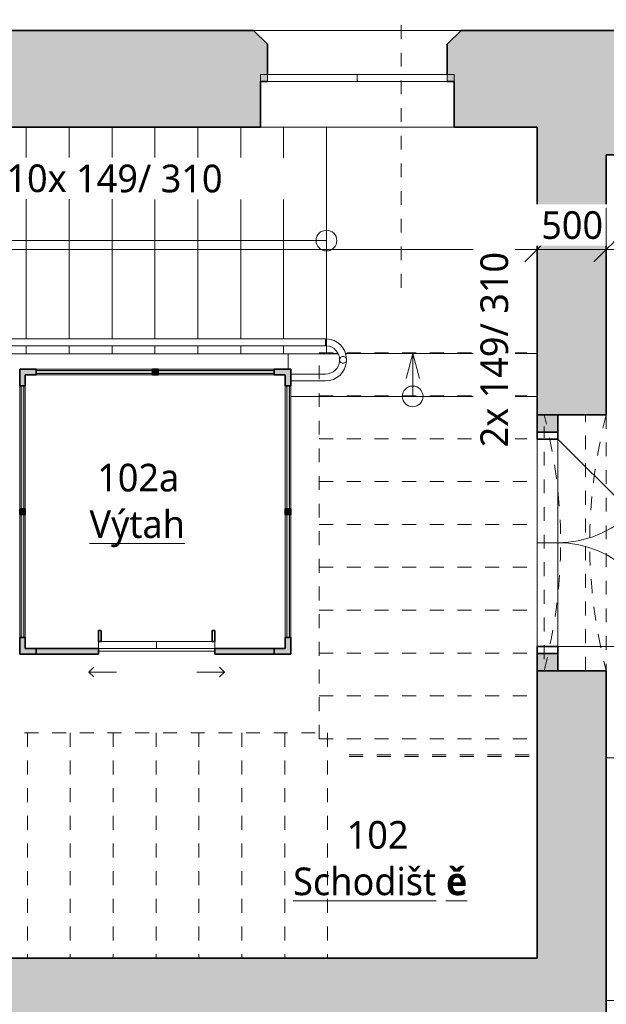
# Model space of a CAD drawing. Header units: metres. Extents: x -2.5 to 41.7, y -3 to 31.6.
# Tile 15 of 23: x 13.4 to 17.7, y 7.7 to 14.8. Entities that reach past the tile are written whole.
import ezdxf

# ---------------------------------------------------------------- set-up
doc = ezdxf.new("R2010")
doc.units = ezdxf.units.M
for name, pattern in [('AV - Carkovana 2mm', [0.0027, 0.002, -0.0007]), ('AV - Cerch_ 1 tecka 10mm', [0.018, 0.01, -0.004, 0, -0.004]), ('AV - Cerch_ 1 tecka 2mm', [0.004, 0.002, -0.001, 0, -0.001]), ('AV - Cerch_ 2 tecky 4mm', [0.008, 0.004, -0.0015, 0, -0.001, 0, -0.0015])]:
    doc.linetypes.add(name, pattern=pattern)
doc.layers.add('AV-KOTY', color=5, linetype='Continuous', lineweight=13, true_color=0x0000ff)
doc.layers.add('AV-MISTNOSTI', color=5, linetype='Continuous', lineweight=5, true_color=0x0000ff)
for name, color, linetype, lineweight in [('AV-KOTY-100', 7, 'Continuous', 5), ('AV-SRAFY', 7, 'Continuous', 35), ('AV-STAVBA', 7, 'Continuous', 18)]:
    doc.layers.add(name, color=color, linetype=linetype, lineweight=lineweight)
doc.styles.add('Trebuchet MS', font='trebuc.ttf', dxfattribs={"height": 0.2})
doc.styles.add('Trebuchet MS_B', font='trebuc.ttf', dxfattribs={"height": 0.2})
doc.dimstyles.new('2_mm_-_O_-_Blue_-_mm', dxfattribs={"dimscale": 0.3048, "dimtxt": 0.20619, "dimasz": 0.590551, "dimexe": 0.393701, "dimexo": 0.0625, "dimgap": 0.065617, "dimtad": 1, "dimdec": 0, "dimlfac": 1000, "dimzin": 0, "dimdsep": 46, "dimtxsty": 'Trebuchet MS', "dimblk1": 'OBLIQUE', "dimblk2": 'OBLIQUE', "dimsah": 1, "dimcen": 0.09, "dimazin": 0, "dimtfac": 1, "dimtdec": 4, "dimtix": 1, "dimtmove": 0, "dimatfit": 3, "dimfxl": 0.984252, "dimfxlon": 1, "dimtvp": 1, "dimtfill": 1, "dimtolj": 1, "dimtzin": 0, "dimarcsym": 2})
doc.dimstyles.new('2_mm_-_O_-_Blue_-_mm_1', dxfattribs={"dimscale": 0.3048, "dimtxt": 0.20619, "dimasz": 0.590551, "dimexe": 0.393701, "dimexo": 0.0625, "dimgap": 0.065617, "dimtad": 1, "dimdec": 0, "dimlfac": 1000, "dimzin": 0, "dimdsep": 46, "dimtxsty": 'Trebuchet MS', "dimblk1": 'OBLIQUE', "dimblk2": 'OBLIQUE', "dimsah": 1, "dimcen": 0.09, "dimazin": 0, "dimtfac": 1, "dimtdec": 4, "dimtix": 1, "dimtmove": 2, "dimatfit": 3, "dimfxl": 0.984252, "dimfxlon": 1, "dimtvp": 1, "dimtfill": 1, "dimtolj": 1, "dimtzin": 0, "dimarcsym": 2})

# ---------------------------------------------------------------- blocks, each defined once
blk = doc.blocks.new('Systémový panel - Prosklený panel - Interiérový-1045121-1NP')
at = {"layer": 'AV-STAVBA'}
blk.add_hatch(color=256, dxfattribs=at).paths.add_polyline_path([(-0.0108, -0.01), (0.42, -0.01), (0.42, 0.01), (-0.42, 0.01), (-0.42, -0.01)])
for p, q in [((0.42, 0.01), (-0.42, 0.01)), ((-0.42, 0.01), (-0.42, -0.01)), ((0.42, -0.01), (0.42, 0.01)), ((-0.42, -0.01), (0.42, -0.01))]:
    blk.add_line(p, q, dxfattribs=at)
blk = doc.blocks.new('Systémový panel - Prosklený panel - Interiérový-1045395-1NP')
at = {"layer": 'AV-STAVBA'}
blk.add_hatch(color=256, dxfattribs=at).paths.add_polyline_path([(-0.445, 0.01), (-0.445, -0.01), (0.445, -0.01), (0.445, 0.01)])
for p, q in [((0.445, 0.01), (-0.445, 0.01)), ((-0.445, 0.01), (-0.445, -0.01)), ((0.445, -0.01), (0.445, 0.01)), ((-0.445, -0.01), (0.445, -0.01))]:
    blk.add_line(p, q, dxfattribs=at)
blk = doc.blocks.new('L Corner Mullion - 100x100-1044972-1NP')
at = {"layer": 'AV-STAVBA'}
blk.add_hatch(color=256, dxfattribs=at).paths.add_polyline_path([(-0.02, 0.1), (-0.02, 0.02), (-0.1, 0.02), (-0.1, -0.02), (0.02, -0.02), (0.02, 0.1)])
at = {"layer": 'AV-STAVBA', "lineweight": 35}
for p, q in [((0.02, 0.1), (-0.02, 0.1)), ((-0.02, 0.1), (-0.02, 0.02)), ((0.02, -0.02), (0.02, 0.1)), ((-0.02, 0.02), (-0.1, 0.02)), ((-0.1, 0.02), (-0.1, -0.02)), ((-0.1, -0.02), (0.02, -0.02))]:
    blk.add_line(p, q, dxfattribs=at)
blk = doc.blocks.new('L Corner Mullion - 100x100-1045031-1NP')
at = {"layer": 'AV-STAVBA'}
blk.add_hatch(color=256, dxfattribs=at).paths.add_polyline_path([(0.02, 0.1), (0.02, -0.02), (-0.1, -0.02), (-0.1, 0.02), (-0.02, 0.02), (-0.02, 0.1)])
at = {"layer": 'AV-STAVBA', "lineweight": 35}
for p, q in [((-0.02, 0.1), (0.02, 0.1)), ((-0.02, 0.02), (-0.02, 0.1)), ((0.02, 0.1), (0.02, -0.02)), ((-0.1, -0.02), (-0.1, 0.02)), ((-0.1, 0.02), (-0.02, 0.02)), ((0.02, -0.02), (-0.1, -0.02))]:
    blk.add_line(p, q, dxfattribs=at)
blk = doc.blocks.new('Obdélníková příčel - Koncepční příčel interiérová 80_40-1045120-1NP')
at = {"layer": 'AV-STAVBA'}
for p, q in [((13.5448, 12.2982), (14.3848, 12.2982)), ((14.3848, 12.2582), (13.5448, 12.2582))]:
    blk.add_line(p, q, dxfattribs=at)
blk = doc.blocks.new('L Corner Mullion - 100x100-1044994-1NP')
at = {"layer": 'AV-STAVBA'}
blk.add_hatch(color=256, dxfattribs=at).paths.add_polyline_path([(0.02, 0.1), (-0.02, 0.1), (-0.02, 0.02), (-0.1, 0.02), (-0.1, -0.02), (0.02, -0.02)])
at = {"layer": 'AV-STAVBA', "lineweight": 35}
for p, q in [((0.02, 0.1), (-0.02, 0.1)), ((-0.02, 0.1), (-0.02, 0.02)), ((0.02, -0.02), (0.02, 0.1)), ((-0.02, 0.02), (-0.1, 0.02)), ((-0.1, 0.02), (-0.1, -0.02)), ((-0.1, -0.02), (0.02, -0.02))]:
    blk.add_line(p, q, dxfattribs=at)
blk = doc.blocks.new('Obdélníková příčel - Koncepční příčel interiérová 80_40-1045391-1NP')
at = {"layer": 'AV-STAVBA'}
for p, q in [((13.4248, 10.3582), (13.4248, 11.2482)), ((13.4648, 11.2482), (13.4648, 10.3582))]:
    blk.add_line(p, q, dxfattribs=at)
blk = doc.blocks.new('L Corner Mullion - 100x100-1045567-1NP')
at = {"layer": 'AV-STAVBA'}
blk.add_hatch(color=256, dxfattribs=at).paths.add_polyline_path([(-0.1, -0.02), (0.02, -0.02), (0.02, 0.1), (-0.02, 0.1), (-0.02, 0.02), (-0.1, 0.02)])
at = {"layer": 'AV-STAVBA', "lineweight": 35}
for p, q in [((0.02, 0.1), (-0.02, 0.1)), ((-0.02, 0.1), (-0.02, 0.02)), ((0.02, -0.02), (0.02, 0.1)), ((-0.02, 0.02), (-0.1, 0.02)), ((-0.1, 0.02), (-0.1, -0.02)), ((-0.1, -0.02), (0.02, -0.02))]:
    blk.add_line(p, q, dxfattribs=at)
blk = doc.blocks.new('Obdélníková příčel - Koncepční příčel interiérová 40_40-1045116-1NP')
at = {"layer": 'AV-STAVBA'}
blk.add_hatch(color=256, dxfattribs=at).paths.add_polyline_path([(-0.02, 0.02), (0.02, 0.02), (0.02, -0.02), (-0.02, -0.02)])
at = {"layer": 'AV-STAVBA', "lineweight": 35}
for p, q in [((-0.02, 0.02), (0.02, 0.02)), ((-0.02, -0.02), (-0.02, 0.02)), ((0.02, 0.02), (0.02, -0.02)), ((0.02, -0.02), (-0.02, -0.02))]:
    blk.add_line(p, q, dxfattribs=at)
blk = doc.blocks.new('Obdélníková příčel - Koncepční příčel interiérová 40_40-V4-1NP')
at = {"layer": 'AV-STAVBA'}
blk.add_hatch(color=256, dxfattribs=at).paths.add_polyline_path([(-0.02, -0.02), (-0.02, 0.02), (0.02, 0.02), (0.02, -0.02)])
at = {"layer": 'AV-STAVBA', "lineweight": 35}
for p, q in [((-0.02, 0.02), (0.02, 0.02)), ((-0.02, -0.02), (-0.02, 0.02)), ((0.02, 0.02), (0.02, -0.02)), ((0.02, -0.02), (-0.02, -0.02))]:
    blk.add_line(p, q, dxfattribs=at)
blk = doc.blocks.new('DO_2_Ocel__posuvné_výtahové - 800x1970-1045821-1NP')
at = {"layer": 'AV-STAVBA', "lineweight": 35}
for p, q in [((-0.4, 0.15), (-0.42, 0.15)), ((-0.42, 0.15), (-0.42, 0.07)), ((-0.4, 0.07), (-0.4, 0.15)), ((0.42, 0.15), (0.4, 0.15)), ((0.4, 0.15), (0.4, 0.07)), ((0.42, 0.07), (0.42, 0.15)), ((-0.42, 0.07), (-0.4, 0.07)), ((0.4, 0.07), (0.42, 0.07))]:
    blk.add_line(p, q, dxfattribs=at)
at = {"layer": 'AV-STAVBA', "linetype": 'AV - Cerch_ 1 tecka 2mm'}
blk.add_line((-0.52, 0.02), (0.52, 0.02), dxfattribs=at)
at = {"layer": 'AV-STAVBA'}
for p, q in [((-0.42, 0.07), (0, 0.07)), ((-0.42, 0.02), (-0.42, 0.07)), ((0, 0.02), (-0.42, 0.02)), ((0, 0.07), (0.42, 0.07)), ((0, 0.07), (0.42, 0.07)), ((0, 0.02), (0, 0.07)), ((0.42, 0.02), (0, 0.02)), ((0.42, 0.07), (0.42, 0.02)), ((-0.4896, -0.15), (-0.4542, -0.1146)), ((0.4896, -0.15), (0.4542, -0.1146)), ((-0.4896, -0.15), (-0.2896, -0.15)), ((-0.4896, -0.15), (-0.4542, -0.1854)), ((0.4896, -0.15), (0.2896, -0.15)), ((0.4896, -0.15), (0.4542, -0.1854))]:
    blk.add_line(p, q, dxfattribs=at)
blk = doc.blocks.new('WI_2222_bez středního sloupku - 1400x3440-1056768-1NP')
at = {"layer": 'AV-STAVBA'}
for p, q in [((-0.7, -0.02), (-0.7, 0.03)), ((-0.7, 0.03), (0.7, 0.03)), ((0, 0.03), (-0.65, 0.03)), ((-0.65, 0.03), (-0.65, -0.02)), ((-0.65, -0.02), (-0.65, 0.03)), ((0.65, 0.03), (0, 0.03)), ((0, 0.03), (0, -0.02)), ((0, 0.03), (0, -0.02)), ((0.65, 0.03), (0.65, -0.02)), ((0.65, -0.02), (0.65, 0.03)), ((0.7, -0.02), (0.7, 0.03)), ((-0.7, -0.02), (0.7, -0.02)), ((-0.65, -0.02), (0, -0.02)), ((0, -0.02), (0.65, -0.02))]:
    blk.add_line(p, q, dxfattribs=at)
blk = doc.blocks.new('GM_Otvor s klenutým nadpražím - 1850x3500-1358595-1NP')
at = {"layer": 'AV-STAVBA', "linetype": 'AV - Cerch_ 1 tecka 2mm', "lineweight": 13}
for p, q in [((-0.925, 0.25), (0.925, 0.25)), ((0.8415, -0.2), (-0.8415, -0.2))]:
    blk.add_line(p, q, dxfattribs=at)
for centre, start, end in [((0, 3.7551), 255.21663, 284.78337), ((0, -3.7051), 75.21663, 104.78337)]:
    blk.add_arc(centre, 3.6251, start, end, dxfattribs=at)
blk = doc.blocks.new('GM_Otvor_obdélníkový - 3150x3150-1359209-1NP')
at = {"layer": 'AV-STAVBA', "linetype": 'AV - Cerch_ 1 tecka 2mm', "lineweight": 13}
for p, q in [((-0.925, 0.175), (0.925, 0.175)), ((-0.925, -0.175), (0.925, -0.175)), ((-0.925, -0.175), (0.925, -0.175))]:
    blk.add_line(p, q, dxfattribs=at)
blk = doc.blocks.new('DO_2-L_Obl__členěné_222 - 1250x2750_zdobné-1359526-1NP')
at = {"layer": 'AV-STAVBA'}
for p, q in [((0.75, 0.695), (0.75, -0.055)), ((-0.75, -0.055), (-0.2197, 0.4753)), ((-0.75, -0.055), (0.75, -0.055)), ((-0.75, -0.205), (-0.75, -0.055)), ((0, -0.055), (0, -0.205)), ((0.75, -0.205), (0.75, -0.055)), ((-0.8, -0.205), (-0.75, -0.205)), ((-0.75, -0.205), (0.75, -0.205)), ((0.75, -0.205), (0.8, -0.205))]:
    blk.add_line(p, q, dxfattribs=at)
at = {"layer": 'AV-STAVBA', "lineweight": 35}
for p, q in [((-0.75, -0.055), (-0.8, -0.055)), ((-0.75, -0.205), (-0.75, -0.055)), ((0.8, -0.055), (0.75, -0.055)), ((0.75, -0.055), (0.75, -0.205)), ((-0.8, -0.205), (-0.75, -0.205)), ((0.75, -0.205), (0.8, -0.205))]:
    blk.add_line(p, q, dxfattribs=at)
at = {"layer": 'AV-STAVBA', "linetype": 'AV - Cerch_ 1 tecka 2mm'}
for p, q in [((-0.75, -0.055), (0.75, -0.055)), ((-0.8, -0.205), (0.8, -0.205)), ((-0.75, -0.205), (0.75, -0.205))]:
    blk.add_line(p, q, dxfattribs=at)
at = {"layer": 'AV-STAVBA'}
for centre, start, end in [((0.75, -0.055), 90, 180), ((-0.75, -0.055), 360, 45)]:
    blk.add_arc(centre, 0.75, start, end, dxfattribs=at)
blk = doc.blocks.new('Railing - BA_Zdobný sloupek zábradlí-1391636-1NP')
at = {"layer": 'AV-STAVBA'}
for p, q in [((0.025, 0.025), (-0.025, 0.025)), ((-0.025, 0.025), (-0.025, -0.025)), ((0.025, -0.025), (0.025, 0.025)), ((-0.025, -0.025), (0.025, -0.025))]:
    blk.add_line(p, q, dxfattribs=at)
at = {"layer": 'AV-STAVBA', "flags": 128}
for points in [[(0.02, 0), (0.02, 0.0008), (0.0199, 0.0016), (0.0199, 0.0024), (0.0197, 0.0032), (0.0196, 0.004), (0.0194, 0.0048), (0.0192, 0.0055), (0.019, 0.0063), (0.0187, 0.007), (0.0184, 0.0078), (0.0181, 0.0085), (0.0177, 0.0092), (0.0174, 0.0099), (0.0169, 0.0106), (0.0165, 0.0113), (0.016, 0.0119), (0.0156, 0.0126), (0.015, 0.0132), (0.0145, 0.0138), (0.0139, 0.0143), (0.0133, 0.0149), (0.0127, 0.0154), (0.0121, 0.0159), (0.0115, 0.0164), (0.0108, 0.0168), (0.0101, 0.0172), (0.0094, 0.0176), (0.0087, 0.018), (0.008, 0.0183), (0.0072, 0.0186), (0.0065, 0.0189), (0.0057, 0.0192), (0.005, 0.0194), (0.0042, 0.0196), (0.0034, 0.0197), (0.0026, 0.0198), (0.0018, 0.0199), (0.001, 0.02), (0.0002, 0.02), (-0.0006, 0.02), (-0.0014, 0.02), (-0.0022, 0.0199), (-0.003, 0.0198), (-0.0038, 0.0196), (-0.0045, 0.0195), (-0.0053, 0.0193), (-0.0061, 0.0191), (-0.0068, 0.0188), (-0.0076, 0.0185), (-0.0083, 0.0182), (-0.009, 0.0178), (-0.0097, 0.0175), (-0.0104, 0.0171), (-0.0111, 0.0166), (-0.0118, 0.0162), (-0.0124, 0.0157), (-0.013, 0.0152), (-0.0136, 0.0146), (-0.0142, 0.0141), (-0.0147, 0.0135), (-0.0153, 0.0129), (-0.0158, 0.0123), (-0.0163, 0.0116), (-0.0167, 0.011), (-0.0171, 0.0103), (-0.0175, 0.0096), (-0.0179, 0.0089), (-0.0182, 0.0082), (-0.0186, 0.0074), (-0.0188, 0.0067), (-0.0191, 0.0059), (-0.0193, 0.0052), (-0.0195, 0.0044), (-0.0197, 0.0036), (-0.0198, 0.0028), (-0.0199, 0.002), (-0.02, 0.0012), (-0.02, 0.0004), (-0.02, 0)], [(-0.02, 0), (-0.02, -0.0008), (-0.0199, -0.0016), (-0.0199, -0.0024), (-0.0197, -0.0032), (-0.0196, -0.004), (-0.0194, -0.0048), (-0.0192, -0.0055), (-0.019, -0.0063), (-0.0187, -0.007), (-0.0184, -0.0078), (-0.0181, -0.0085), (-0.0177, -0.0092), (-0.0174, -0.0099), (-0.0169, -0.0106), (-0.0165, -0.0113), (-0.016, -0.0119), (-0.0156, -0.0126), (-0.015, -0.0132), (-0.0145, -0.0138), (-0.0139, -0.0143), (-0.0133, -0.0149), (-0.0127, -0.0154), (-0.0121, -0.0159), (-0.0115, -0.0164), (-0.0108, -0.0168), (-0.0101, -0.0172), (-0.0094, -0.0176), (-0.0087, -0.018), (-0.008, -0.0183), (-0.0072, -0.0186), (-0.0065, -0.0189), (-0.0057, -0.0192), (-0.005, -0.0194), (-0.0042, -0.0196), (-0.0034, -0.0197), (-0.0026, -0.0198), (-0.0018, -0.0199), (-0.001, -0.02), (-0.0002, -0.02), (0.0006, -0.02), (0.0014, -0.02), (0.0022, -0.0199), (0.003, -0.0198), (0.0038, -0.0196), (0.0045, -0.0195), (0.0053, -0.0193), (0.0061, -0.0191), (0.0068, -0.0188), (0.0076, -0.0185), (0.0083, -0.0182), (0.009, -0.0178), (0.0097, -0.0175), (0.0104, -0.0171), (0.0111, -0.0166), (0.0118, -0.0162), (0.0124, -0.0157), (0.013, -0.0152), (0.0136, -0.0146), (0.0142, -0.0141), (0.0147, -0.0135), (0.0153, -0.0129), (0.0158, -0.0123), (0.0163, -0.0116), (0.0167, -0.011), (0.0171, -0.0103), (0.0175, -0.0096), (0.0179, -0.0089), (0.0182, -0.0082), (0.0186, -0.0074), (0.0188, -0.0067), (0.0191, -0.0059), (0.0193, -0.0052), (0.0195, -0.0044), (0.0197, -0.0036), (0.0198, -0.0028), (0.0199, -0.002), (0.02, -0.0012), (0.02, -0.0004), (0.02, 0)]]:
    blk.add_lwpolyline(points, dxfattribs=at)
at = {"layer": 'AV-STAVBA'}
for radius, start, end in [(0.06, 115.30778, 180), (0.04, 49.75481, 180), (0.06, 30.60046, 64.69222), (0.06, 180, 340.24487), (0.04, 180, 330)]:
    blk.add_arc((0, 0), radius, start, end, dxfattribs=at)
blk = doc.blocks.new('Railing - Railing-1388629-1NP')
at = {"layer": 'AV-STAVBA'}
for p, q in [((12.852, 12.5182), (12.8298, 12.5182)), ((12.852, 12.4682), (12.8348, 12.4682)), ((15.6348, 12.5182), (12.852, 12.5182)), ((15.6348, 12.4682), (12.852, 12.4682)), ((15.6348, 12.5182), (15.6348, 12.4682))]:
    blk.add_line(p, q, dxfattribs=at)
at = {"rotation": 270}
blk.add_blockref('Railing - BA_Zdobný sloupek zábradlí-1391636-1NP', (12.8048, 12.4932), dxfattribs=at)
blk = doc.blocks.new('SFR_Trám_obdelník - 300x380-1644634-1NP')
at = {"layer": 'AV-STAVBA', "linetype": 'AV - Cerch_ 1 tecka 2mm', "lineweight": 13}
for p, q in [((2.08, 0.15), (-2.08, 0.15)), ((-2.08, 0.15), (-2.08, -0.15)), ((2.08, -0.15), (2.08, 0.15)), ((-2.08, -0.15), (2.08, -0.15))]:
    blk.add_line(p, q, dxfattribs=at)
blk = doc.blocks.new('SFR_Trám_obdelník - 550x1100-1392536-1NP')
at = {"layer": 'AV-STAVBA', "linetype": 'AV - Cerch_ 1 tecka 2mm', "lineweight": 13}
for p, q in [((2.08, 0.275), (-2.08, 0.275)), ((-2.08, 0.275), (-2.08, -0.275)), ((2.08, -0.275), (2.08, 0.275)), ((-2.08, -0.275), (2.08, -0.275))]:
    blk.add_line(p, q, dxfattribs=at)
blk = doc.blocks.new('Railing - R_25 mm-1399304-1NP')
at = {"layer": 'AV-STAVBA', "flags": 128}
for points in [[(-0.025, 0), (-0.0244, 0.0056), (-0.0225, 0.0108), (-0.0195, 0.0156), (-0.0156, 0.0195), (-0.0108, 0.0225), (-0.0056, 0.0244), (0, 0.025)], [(0, 0.025), (0.0056, 0.0244), (0.0108, 0.0225), (0.0156, 0.0195), (0.0195, 0.0156), (0.0225, 0.0108), (0.0244, 0.0056), (0.025, 0)], [(0, -0.025), (-0.0056, -0.0244), (-0.0108, -0.0225), (-0.0156, -0.0195), (-0.0195, -0.0156), (-0.0225, -0.0108), (-0.0244, -0.0056), (-0.025, 0)], [(0.025, 0), (0.0244, -0.0056), (0.0225, -0.0108), (0.0195, -0.0156), (0.0156, -0.0195), (0.0108, -0.0225), (0.0056, -0.0244), (0, -0.025)]]:
    blk.add_lwpolyline(points, dxfattribs=at)
blk = doc.blocks.new('Railing - Railing-1399114-1NP')
at = {"layer": 'AV-STAVBA'}
for p, q in [((15.6348, 12.2632), (15.3848, 12.2632)), ((15.6348, 12.2132), (15.3848, 12.2132))]:
    blk.add_line(p, q, dxfattribs=at)
for radius, start, end in [(0.1025, 270, 85.90264), (0.1525, 2.63199, 87.27161), (0.1525, 270, 357.36801)]:
    blk.add_arc((15.6348, 12.3657), radius, start, end, dxfattribs=at)
blk.add_blockref('Railing - R_25 mm-1399304-1NP', (15.7623, 12.3657))
blk = doc.blocks.new('SFR_IPE - IPE 220-1424619-1NP')
at = {"layer": 'AV-STAVBA', "linetype": 'AV - Carkovana 2mm'}
for p, q in [((0.6799, 0.0065), (-0.6776, 0.0065)), ((0.6799, -0.0065), (-0.6776, -0.0065))]:
    blk.add_line(p, q, dxfattribs=at)
blk = doc.blocks.new('DIMBLOCK29-1NP')
at = {"layer": 'AV-KOTY-100', "color": 5, "true_color": 0x0000ff}
for p, q in [((11.2848, 13.1646), (11.2848, 13.4646)), ((17.1648, 13.1646), (17.1648, 13.4646)), ((11.2848, 13.1646), (11.3748, 13.2546)), ((17.1648, 13.1646), (17.2548, 13.2546)), ((11.2848, 13.1646), (11.1948, 13.0746)), ((11.2848, 13.1646), (17.1648, 13.1646)), ((11.2848, 13.1646), (11.2848, 13.0446)), ((17.1648, 13.1646), (17.0748, 13.0746)), ((17.1648, 13.1646), (17.1648, 13.0446))]:
    blk.add_line(p, q, dxfattribs=at)
at = {"layer": 'AV-KOTY-100', "color": 0, "insert": (12.0861, 13.4405), "char_height": 0.2, "width": 0.704541, "attachment_point": 1, "line_spacing_factor": 1.048425, "style": 'Trebuchet MS', "bg_fill": 3, "box_fill_scale": 1.25, "bg_fill_color": 256, "bg_fill_true_color": 13158600, "bg_fill_transparency": 0}
blk.add_mtext('5880', dxfattribs=at)
blk = doc.blocks.new('_Oblique')
at = {"color": 0, "linetype": 'ByBlock', "lineweight": -2}
blk.add_line((-0.5, -0.5), (0.5, 0.5), dxfattribs=at)
blk = doc.blocks.new('DIMBLOCK30-1NP')
at = {"layer": 'AV-KOTY-100', "color": 5, "true_color": 0x0000ff}
for p, q in [((17.1648, 13.1646), (17.1648, 13.4646)), ((17.6648, 13.1646), (17.6648, 13.4646)), ((17.1648, 13.1646), (17.2548, 13.2546)), ((17.6648, 13.1646), (17.7548, 13.2546)), ((17.1648, 13.1646), (17.0748, 13.0746)), ((17.1648, 13.1646), (17.6648, 13.1646)), ((17.1648, 13.1646), (17.1648, 13.0446)), ((17.6648, 13.1646), (17.5748, 13.0746)), ((17.6648, 13.1646), (17.6648, 13.0446))]:
    blk.add_line(p, q, dxfattribs=at)
at = {"layer": 'AV-KOTY-100', "color": 0, "insert": (17.1946, 13.4405), "char_height": 0.2, "width": 0.528406, "attachment_point": 1, "line_spacing_factor": 1.048425, "style": 'Trebuchet MS', "bg_fill": 3, "box_fill_scale": 1.25, "bg_fill_color": 256, "bg_fill_true_color": 13158600, "bg_fill_transparency": 0}
blk.add_mtext('500', dxfattribs=at)
blk = doc.blocks.new('DIMBLOCK31-1NP')
at = {"layer": 'AV-KOTY-100', "color": 5, "true_color": 0x0000ff}
for p, q in [((17.6648, 13.1646), (17.6648, 13.4646)), ((21.8248, 13.1646), (21.8248, 13.4646)), ((17.6648, 13.1646), (17.7548, 13.2546)), ((21.8248, 13.1646), (21.9148, 13.2546)), ((17.6648, 13.1646), (17.5748, 13.0746)), ((17.6648, 13.1646), (21.8248, 13.1646)), ((17.6648, 13.1646), (17.6648, 13.0446)), ((21.8248, 13.1646), (21.7348, 13.0746)), ((21.8248, 13.1646), (21.8248, 13.0446))]:
    blk.add_line(p, q, dxfattribs=at)
at = {"layer": 'AV-KOTY-100', "color": 0, "insert": (19.4513, 13.4405), "char_height": 0.2, "width": 0.704541, "attachment_point": 1, "line_spacing_factor": 1.048425, "style": 'Trebuchet MS', "bg_fill": 3, "box_fill_scale": 1.25, "bg_fill_color": 256, "bg_fill_true_color": 13158600, "bg_fill_transparency": 0}
blk.add_mtext('4160', dxfattribs=at)

msp = doc.modelspace()

# ---------------------------------------------------------------- hatches: boundary and pattern name
at = {"layer": 'AV-SRAFY', "lineweight": 18}
h = msp.add_hatch(color=256, dxfattribs=at)
h.paths.add_polyline_path([(17.1648, 14.0482), (17.4148, 14.0482), (17.4148, 14.7482), (16.6148, 14.7482), (16.5148, 14.6482), (16.5148, 14.3782), (16.5648, 14.3782), (16.5648, 14.0482)])
h.paths.add_polyline_path([(15.1648, 14.0482), (15.1648, 14.3782), (15.2148, 14.3782), (15.2148, 14.6482), (15.1148, 14.7482), (13.3148, 14.7482), (13.2148, 14.6482), (13.2148, 14.3782), (13.2648, 14.3782), (13.2648, 14.0482), (14.6705, 14.0482)])
h.paths.add_polyline_path([(11.2848, 14.0482), (11.8648, 14.0482), (11.8648, 14.3782), (11.9148, 14.3782), (11.9148, 14.6482), (11.8148, 14.7482), (10.6548, 14.7482), (10.6548, 14.0482)])
h = msp.add_hatch(color=256, dxfattribs=at)
h.paths.add_polyline_path([(21.8248, 13.8482), (22.3248, 13.8482), (22.3248, 14.7482), (21.4698, 14.7482), (21.3148, 14.6029), (21.3148, 14.2982), (21.5448, 14.2982), (21.5448, 13.8482)])
h.paths.add_polyline_path([(17.6648, 13.8482), (17.9448, 13.8482), (17.9448, 14.2982), (18.1648, 14.2982), (18.1648, 14.6216), (18.0298, 14.7482), (17.4148, 14.7482), (17.4148, 13.8482), (17.5365, 13.8482)])
h = msp.add_hatch(color=256, dxfattribs=at)
h.paths.add_polyline_path([(17.6648, 7.3582), (17.6648, 10.1182), (17.1648, 10.1182), (17.1648, 7.3582), (17.5365, 7.3582)])
h.paths.add_polyline_path([(17.6648, 11.9682), (17.6648, 13.8482), (17.4148, 13.8482), (17.4148, 14.0482), (17.1648, 14.0482), (17.1648, 11.9682), (17.5365, 11.9682)])
h = msp.add_hatch(color=256, dxfattribs=at)
h.paths.add_polyline_path([(17.1648, 10.1182), (17.3148, 10.1182), (17.3148, 10.2432), (17.1648, 10.2432)])
h.paths.add_polyline_path([(17.3148, 11.8432), (17.3148, 11.9682), (17.1648, 11.9682), (17.1648, 11.8432)])
h = msp.add_hatch(color=256, dxfattribs=at)
h.paths.add_polyline_path([(15.2648, 10.2382), (15.2648, 10.2782), (14.8348, 10.2782), (14.8348, 10.2382)])
h.paths.add_polyline_path([(13.5448, 10.2382), (13.9948, 10.2382), (13.9948, 10.2782), (13.5448, 10.2782)])
msp.add_hatch(color=256, dxfattribs=at).paths.add_polyline_path([(17.1648, 7.3582), (17.1648, 8.0382), (10.4548, 8.0382), (10.4548, 7.3582), (17.1148, 7.3582)])

# ---------------------------------------------------------------- linework, layer by layer
at = {"layer": 'AV-KOTY', "linetype": 'AV - Cerch_ 1 tecka 10mm', "lineweight": 5}
msp.add_line((16.1824, 12.8867), (16.1824, 16.6203), dxfattribs=at)
at = {"layer": 'AV-KOTY'}
for p, q in [((13.472, 13.2282), (13.162, 13.2282)), ((13.782, 13.2282), (13.472, 13.2282)), ((14.092, 13.2282), (13.782, 13.2282)), ((14.402, 13.2282), (14.092, 13.2282)), ((14.712, 13.2282), (14.402, 13.2282)), ((15.022, 13.2282), (14.712, 13.2282)), ((15.332, 13.2282), (15.022, 13.2282)), ((15.642, 13.2282), (15.332, 13.2282)), ((16.2654, 12.4116), (16.2172, 12.2316)), ((16.2654, 12.1016), (16.2654, 12.4116)), ((16.2654, 12.4116), (16.3137, 12.2316))]:
    msp.add_line(p, q, dxfattribs=at)
for centre in [(15.642, 13.2282), (16.2654, 12.1016)]:
    msp.add_circle(centre, 0.075, dxfattribs=at)
at = {"layer": 'AV-STAVBA', "lineweight": 35}
for p, q in [((15.1148, 14.7482), (13.3148, 14.7482)), ((15.2148, 14.6482), (15.1148, 14.7482)), ((16.6148, 14.7482), (16.5148, 14.6482)), ((18.0298, 14.7482), (16.6148, 14.7482)), ((15.2148, 14.4282), (15.2148, 14.6482)), ((16.5148, 14.6482), (16.5148, 14.4282)), ((15.1648, 14.0482), (15.1648, 14.3782)), ((15.1648, 14.3782), (15.2148, 14.3782)), ((16.5148, 14.3782), (16.5648, 14.3782)), ((16.5648, 14.3782), (16.5648, 14.0482)), ((13.2648, 14.0482), (15.1648, 14.0482)), ((16.5648, 14.0482), (17.1648, 14.0482)), ((17.1648, 14.0482), (17.1648, 11.8432)), ((17.6648, 11.9682), (17.6648, 13.8482)), ((17.6648, 13.8482), (17.9448, 13.8482)), ((17.6648, 11.9682), (17.1648, 11.9682)), ((17.3148, 11.8432), (17.3148, 11.9682)), ((17.1648, 11.8432), (17.3148, 11.8432)), ((13.9948, 10.2782), (13.5448, 10.2782)), ((13.5448, 10.2782), (13.5448, 10.2382)), ((13.9948, 10.2382), (13.9948, 10.2782)), ((15.2648, 10.2782), (14.8348, 10.2782)), ((14.8348, 10.2782), (14.8348, 10.2382)), ((15.2648, 10.2382), (15.2648, 10.2782)), ((13.5448, 10.2382), (13.9948, 10.2382)), ((14.8348, 10.2382), (15.2648, 10.2382)), ((17.1648, 10.2432), (17.1648, 8.0382)), ((17.3148, 10.2432), (17.1648, 10.2432)), ((17.3148, 10.1182), (17.3148, 10.2432)), ((17.1648, 10.1182), (17.6648, 10.1182)), ((17.6648, 5.9632), (17.6648, 10.1182)), ((17.1648, 8.0382), (11.2848, 8.0382))]:
    msp.add_line(p, q, dxfattribs=at)
at = {"layer": 'AV-STAVBA'}
for p, q in [((15.1148, 14.7482), (16.6148, 14.7482)), ((13.472, 12.5182), (13.472, 14.0482)), ((13.782, 12.5182), (13.782, 14.0482)), ((14.092, 12.5182), (14.092, 14.0482)), ((14.402, 12.5182), (14.402, 14.0482)), ((14.712, 12.5182), (14.712, 14.0482)), ((15.022, 12.5182), (15.022, 14.0482)), ((16.5648, 14.0482), (15.1648, 14.0482)), ((15.332, 12.5182), (15.332, 14.0482)), ((15.642, 12.4082), (15.642, 14.0482)), ((13.472, 12.4082), (13.472, 12.4682)), ((13.782, 12.4082), (13.782, 12.4682)), ((14.092, 12.4082), (14.092, 12.4682)), ((14.402, 12.4082), (14.402, 12.4682)), ((14.712, 12.4082), (14.712, 12.4682)), ((15.022, 12.4082), (15.022, 12.4682)), ((15.332, 12.4082), (15.332, 12.4682)), ((13.472, 12.4082), (13.162, 12.4082)), ((13.782, 12.4082), (13.472, 12.4082)), ((14.092, 12.4082), (13.782, 12.4082)), ((14.402, 12.4082), (14.092, 12.4082)), ((14.712, 12.4082), (14.402, 12.4082)), ((15.022, 12.4082), (14.712, 12.4082)), ((15.332, 12.4082), (15.022, 12.4082)), ((15.642, 12.4082), (15.332, 12.4082)), ((15.3648, 12.2982), (15.3648, 12.4082)), ((15.3654, 12.2982), (15.3654, 12.4082)), ((15.642, 12.4116), (15.7251, 12.4116)), ((15.7268, 12.4082), (15.642, 12.4082)), ((15.7795, 12.4116), (17.1648, 12.4116)), ((15.79, 12.4082), (15.7809, 12.4082)), ((15.3848, 12.1016), (17.1648, 12.1016)), ((17.1648, 10.2932), (17.1648, 11.7932)), ((17.3148, 11.7932), (17.3148, 10.2932)), ((14.8348, 10.2582), (13.9948, 10.2582))]:
    msp.add_line(p, q, dxfattribs=at)
at = {"layer": 'AV-STAVBA', "linetype": 'AV - Cerch_ 2 tecky 4mm'}
for p, q in [((13.472, 12.5182), (13.472, 14.0482)), ((13.782, 12.5182), (13.782, 14.0482)), ((14.092, 12.5182), (14.092, 14.0482)), ((14.402, 12.5182), (14.402, 14.0482)), ((14.712, 12.5182), (14.712, 14.0482)), ((15.022, 12.5182), (15.022, 14.0482)), ((15.332, 12.5182), (15.332, 14.0482)), ((15.642, 12.4082), (15.642, 14.0482)), ((13.472, 12.4082), (13.472, 12.4682)), ((13.782, 12.4082), (13.782, 12.4682)), ((14.092, 12.4082), (14.092, 12.4682)), ((14.402, 12.4082), (14.402, 12.4682)), ((14.712, 12.4082), (14.712, 12.4682)), ((15.022, 12.4082), (15.022, 12.4682)), ((15.332, 12.4082), (15.332, 12.4682)), ((15.5899, 12.4159), (17.1648, 12.4159)), ((15.5899, 9.6259), (15.5899, 12.4159)), ((15.642, 12.4116), (15.7251, 12.4116)), ((15.7795, 12.4116), (17.1648, 12.4116)), ((17.1648, 9.6259), (17.1648, 12.4159)), ((15.5899, 12.1059), (17.1648, 12.1059)), ((15.5899, 12.1059), (17.1648, 12.1059)), ((15.3848, 12.1016), (17.1648, 12.1016)), ((15.5899, 11.7959), (17.1648, 11.7959)), ((15.5899, 11.7959), (17.1648, 11.7959)), ((15.5899, 11.4859), (17.1648, 11.4859)), ((15.5899, 11.4859), (17.1648, 11.4859)), ((15.5899, 11.1759), (17.1648, 11.1759)), ((15.5899, 11.1759), (17.1648, 11.1759)), ((15.5899, 10.8659), (17.1648, 10.8659)), ((15.5899, 10.8659), (17.1648, 10.8659)), ((15.5899, 10.5559), (17.1648, 10.5559)), ((15.5899, 10.5559), (17.1648, 10.5559)), ((15.5899, 10.2459), (17.1648, 10.2459)), ((15.5899, 10.2459), (17.1648, 10.2459)), ((15.5899, 9.9359), (17.1648, 9.9359)), ((15.5899, 9.9359), (17.1648, 9.9359)), ((12.8606, 9.6682), (15.6506, 9.6682)), ((13.4806, 9.6682), (13.4806, 8.0382)), ((13.4806, 9.6682), (13.4806, 8.0382)), ((13.7906, 9.6682), (13.7906, 8.0382)), ((13.7906, 9.6682), (13.7906, 8.0382)), ((14.1006, 9.6682), (14.1006, 8.0382)), ((14.1006, 9.6682), (14.1006, 8.0382)), ((14.4106, 9.6682), (14.4106, 8.0382)), ((14.4106, 9.6682), (14.4106, 8.0382)), ((14.7206, 9.6682), (14.7206, 8.0382)), ((14.7206, 9.6682), (14.7206, 8.0382)), ((15.0306, 9.6682), (15.0306, 8.0382)), ((15.0306, 9.6682), (15.0306, 8.0382)), ((15.3406, 9.6682), (15.3406, 8.0382)), ((15.3406, 9.6682), (15.3406, 8.0382)), ((15.5899, 9.6259), (17.1648, 9.6259)), ((15.5899, 9.6259), (17.1648, 9.6259)), ((15.6506, 9.6682), (15.6506, 8.0382)), ((15.6506, 9.6682), (15.6506, 8.0382)), ((17.1648, 8.0382), (17.1648, 9.6259)), ((12.8606, 8.0382), (15.6506, 8.0382)), ((15.6506, 8.0382), (17.1648, 8.0382))]:
    msp.add_line(p, q, dxfattribs=at)

# ---------------------------------------------------------------- block references
at = {"layer": 'AV-STAVBA'}
for name, p in [('WI_2222_bez středního sloupku - 1400x3440-1056768-1NP', (15.8648, 14.3982)), ('Railing - Railing-1388629-1NP', (0, 0)), ('Railing - Railing-1399114-1NP', (0, 0)), ('Obdélníková příčel - Koncepční příčel interiérová 80_40-1045120-1NP', (0, 0)), ('Systémový panel - Prosklený panel - Interiérový-1045121-1NP', (13.9648, 12.2782)), ('Obdélníková příčel - Koncepční příčel interiérová 80_40-1045120-1NP', (0.88, 0)), ('Systémový panel - Prosklený panel - Interiérový-1045121-1NP', (14.8448, 12.2782)), ('Obdélníková příčel - Koncepční příčel interiérová 80_40-1045391-1NP', (0, 0.93)), ('Obdélníková příčel - Koncepční příčel interiérová 80_40-1045391-1NP', (0, 0)), ('DO_2_Ocel__posuvné_výtahové - 800x1970-1045821-1NP', (14.4148, 10.2582)), ('L Corner Mullion - 100x100-1045567-1NP', (15.3648, 10.2582)), ('SFR_Trám_obdelník - 300x380-1644634-1NP', (19.7448, 9.6382)), ('SFR_Trám_obdelník - 550x1100-1392536-1NP', (19.7448, 8.0082))]:
    msp.add_blockref(name, p, dxfattribs=at)
for name, p, rotation in [('L Corner Mullion - 100x100-1044972-1NP', (13.4448, 12.2782), 180), ('Systémový panel - Prosklený panel - Interiérový-1045395-1NP', (13.4448, 11.7332), 90), ('Obdélníková příčel - Koncepční příčel interiérová 80_40-1045391-1NP', (28.8096, 22.5364), 180), ('Systémový panel - Prosklený panel - Interiérový-1045395-1NP', (15.3648, 11.7332), 270), ('GM_Otvor_obdélníkový - 3150x3150-1359209-1NP', (17.3398, 11.0432), 89.99999999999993), ('DO_2-L_Obl__členěné_222 - 1250x2750_zdobné-1359526-1NP', (17.3698, 11.0432), 269.9999999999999), ('Systémový panel - Prosklený panel - Interiérový-1045395-1NP', (13.4448, 10.8032), 90), ('Obdélníková příčel - Koncepční příčel interiérová 80_40-1045391-1NP', (28.8096, 21.6064), 180), ('Systémový panel - Prosklený panel - Interiérový-1045395-1NP', (15.3648, 10.8032), 270), ('L Corner Mullion - 100x100-1044994-1NP', (13.4448, 10.2582), 270)]:
    msp.add_blockref(name, p, dxfattribs=dict(at, rotation=rotation))
at = {"layer": 'AV-STAVBA', "extrusion": (0, 0, -1)}
for name, p, rotation in [('Obdélníková příčel - Koncepční příčel interiérová 40_40-1045116-1NP', (-14.4048, 12.2782), 180), ('L Corner Mullion - 100x100-1045031-1NP', (-15.3648, 12.2782), 180), ('Obdélníková příčel - Koncepční příčel interiérová 40_40-V4-1NP', (-13.4448, 11.2682), 90), ('Obdélníková příčel - Koncepční příčel interiérová 40_40-V4-1NP', (-15.3648, 11.2682), 270)]:
    msp.add_blockref(name, p, dxfattribs=dict(at, rotation=rotation))
at = {"layer": 'AV-STAVBA', "linetype": 'AV - Cerch_ 1 tecka 2mm', "lineweight": 13, "rotation": 269.9999999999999}
msp.add_blockref('GM_Otvor s klenutým nadpražím - 1850x3500-1358595-1NP', (17.4148, 11.0432), dxfattribs=at)
at = {"layer": 'AV-STAVBA', "linetype": 'AV - Carkovana 2mm', "rotation": 180}
msp.add_blockref('SFR_IPE - IPE 220-1424619-1NP', (16.4872, 9.5033), dxfattribs=at)

# ---------------------------------------------------------------- texts
at = {"layer": 'AV-MISTNOSTI', "char_height": 0.2, "attachment_point": 1, "style": 'Trebuchet MS_B'}
for s, insert, width in [('102a', (13.985, 11.6143), 0.785654), ('\\LVýtah', (13.929, 11.278), 0.921941), ('102', (15.7884, 9.0311), 0.601266), ('\\LSchodišt', (15.4014, 8.6948), 1.338818), ('\\L\\fTrebuchet MS|b1|i0|c238|p34|;\\Lě', (16.5061, 8.6948), 0.200422)]:
    msp.add_mtext(s, dxfattribs=dict(at, insert=insert, width=width))

# ---------------------------------------------------------------- next in the draw order: texts
at = {"layer": 'AV-KOTY', "lineweight": 5, "insert": (13.329, 13.779), "char_height": 0.2, "width": 2.044303, "attachment_point": 1, "rotation": 359.9257, "style": 'Trebuchet MS', "bg_fill": 3, "box_fill_scale": 1.25, "bg_fill_color": 256, "bg_fill_true_color": 13158600, "bg_fill_transparency": 0}
msp.add_mtext('10x 149/ 310', dxfattribs=at)

# ---------------------------------------------------------------- next in the draw order: dimensions: what is measured, and where the dimension line sits
at = {"layer": 'AV-KOTY', "lineweight": 5}
dim = msp.add_linear_dim(base=(17.1648, 13.1646), p1=(11.2848, 13.4646), p2=(17.1648, 13.4646), dimstyle='2_mm_-_O_-_Blue_-_mm_1', override={"dimpost": '<>', "dimfxl": 5.88}, dxfattribs=at)
dim.commit()
dim.dimension.update_dxf_attribs({"geometry": 'DIMBLOCK29-1NP', "text_midpoint": (12.4384, 13.3072), "dimtype": 160})

# ---------------------------------------------------------------- next in the draw order: texts
at = {"layer": 'AV-KOTY', "lineweight": 5, "insert": (16.7548, 11.7328), "char_height": 0.2, "width": 1.859915, "attachment_point": 1, "rotation": 90, "style": 'Trebuchet MS', "bg_fill": 3, "box_fill_scale": 1.25, "bg_fill_color": 256, "bg_fill_true_color": 13158600, "bg_fill_transparency": 0}
msp.add_mtext('2x 149/ 310', dxfattribs=at)

# ---------------------------------------------------------------- next in the draw order: dimensions: what is measured, and where the dimension line sits
at = {"layer": 'AV-KOTY', "lineweight": 5}
dim = msp.add_linear_dim(base=(17.6648, 13.1646), p1=(17.1648, 13.4646), p2=(17.6648, 13.4646), dimstyle='2_mm_-_O_-_Blue_-_mm', override={"dimpost": '<>', "dimfxl": 0.5}, dxfattribs=at)
dim.commit()
dim.dimension.update_dxf_attribs({"geometry": 'DIMBLOCK30-1NP', "text_midpoint": (17.4148, 13.2863)})

# ---------------------------------------------------------------- next in the draw order: dimensions: what is measured, and where the dimension line sits
dim = msp.add_linear_dim(base=(21.8248, 13.1646), p1=(17.6648, 13.4646), p2=(21.8248, 13.4646), dimstyle='2_mm_-_O_-_Blue_-_mm', override={"dimpost": '<>', "dimfxl": 4.16}, dxfattribs=at)
dim.commit()
dim.dimension.update_dxf_attribs({"geometry": 'DIMBLOCK31-1NP', "text_midpoint": (19.7448, 13.2867)})

doc.saveas('drawing.dxf')
